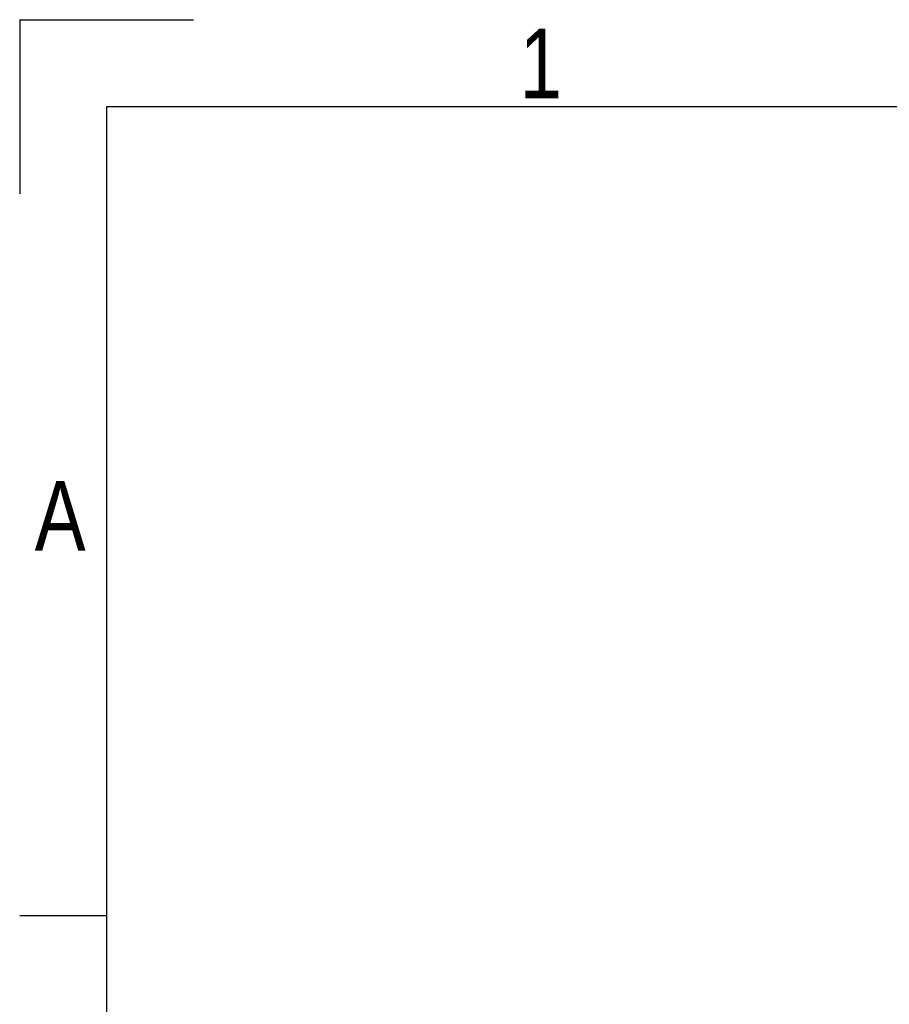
# Model space of a CAD drawing. Header units: millimetres. Extents: x 0 to 420, y 0 to 297.
# Tile 17 of 77: x 0 to 52, y 238 to 297. Entities that reach past the tile are written whole.
import ezdxf

# ---------------------------------------------------------------- set-up
doc = ezdxf.new("R2010")
doc.units = ezdxf.units.MM
doc.layers.add('CARTIGLIO', color=140, linetype='Continuous')
doc.styles.add('SLDTEXTSTYLE2', font='TXT', dxfattribs={"width": 0.821468})

msp = doc.modelspace()

# ---------------------------------------------------------------- linework, layer by layer
at = {"layer": 'CARTIGLIO', "linetype": 'Continuous'}
for p, q in [((0.0059, 296.9968), (0.0059, 286.6484)), ((0.0059, 296.9968), (10.3543, 296.9968)), ((414.8274, 291.8226), (5.1801, 291.8226)), ((5.1801, 291.8226), (5.1801, 5.171)), ((5.1801, 243.7024), (0.0059, 243.7024))]:
    msp.add_line(p, q, dxfattribs=at)

# ---------------------------------------------------------------- texts
at = {"layer": 'CARTIGLIO', "char_height": 4.1394, "attachment_point": 2, "style": 'SLDTEXTSTYLE2'}
for s, insert in [('1', (31.0075, 296.4629)), ('A', (2.4139, 269.5569))]:
    msp.add_mtext(s, dxfattribs=dict(at, insert=insert))

doc.saveas('drawing.dxf')
